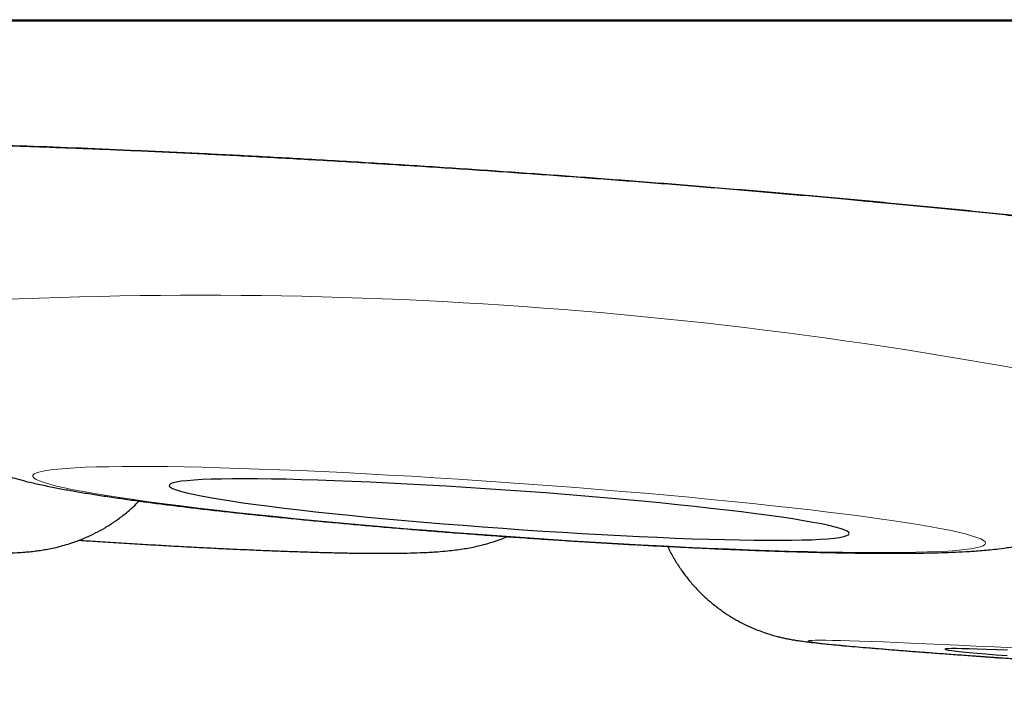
# Model space of a CAD drawing. Header units: millimetres. Extents: x 8 to 315, y 12 to 486.
# Tile 10 of 256: x 160.85 to 162.62, y 185.22 to 186.44. Entities that reach past the tile are written whole.
import ezdxf

# ---------------------------------------------------------------- set-up
doc = ezdxf.new("R2010")
doc.units = ezdxf.units.MM

msp = doc.modelspace()

# ---------------------------------------------------------------- linework, layer by layer
at = {"color": 252, "linetype": 'Continuous', "lineweight": 0}
msp.add_line((154.2591, 186.4406), (187.6547, 186.4406), dxfattribs=at)
at = {"color": 7, "linetype": 'Continuous', "lineweight": 30}
msp.add_line((154.2894, 186.4383), (187.6243, 186.4383), dxfattribs=at)
at = {"color": 252, "linetype": 'Continuous', "lineweight": 0, "flags": 128}
for points in [[(162.5824, 185.4997), (162.5815, 185.5022), (162.5786, 185.5048), (162.5735, 185.5075), (162.5664, 185.5104), (162.5572, 185.5133), (162.5459, 185.5164), (162.5327, 185.5197), (162.5175, 185.523), (162.5003, 185.5264), (162.4813, 185.5298), (162.4604, 185.5334), (162.4377, 185.537), (162.4133, 185.5407), (162.3871, 185.5444), (162.3594, 185.5482), (162.3301, 185.552), (162.2993, 185.5558), (162.2672, 185.5596), (162.2337, 185.5635), (162.1989, 185.5673), (162.163, 185.5711), (162.1261, 185.5749), (162.0881, 185.5786), (162.0493, 185.5823), (162.0096, 185.5859), (161.9693, 185.5895), (161.9284, 185.593), (161.887, 185.5965), (161.8452, 185.5998), (161.8031, 185.603), (161.7608, 185.6062), (161.7184, 185.6092), (161.676, 185.6121), (161.6338, 185.6149), (161.5918, 185.6176), (161.5501, 185.6201), (161.5088, 185.6224), (161.4681, 185.6246), (161.428, 185.6267), (161.3886, 185.6286), (161.35, 185.6303), (161.3124, 185.6318), (161.2758, 185.6332), (161.2403, 185.6344), (161.206, 185.6354), (161.1729, 185.6363), (161.1412, 185.6369), (161.1109, 185.6374), (161.0821, 185.6376), (161.055, 185.6377), (161.0294, 185.6376), (161.0055, 185.6373), (160.9835, 185.6368), (160.9632, 185.6362), (160.9448, 185.6353), (160.9283, 185.6343), (160.9137, 185.633), (160.9012, 185.6316), (160.8906, 185.6301), (160.8821, 185.6283), (160.8757, 185.6264), (160.8713, 185.6243), (160.8691, 185.6221), (160.8689, 185.6197), (160.8708, 185.6172), (160.8749, 185.6145), (160.881, 185.6117), (160.8891, 185.6088), (160.8993, 185.6058), (160.9116, 185.6026), (160.9258, 185.5994), (160.942, 185.596), (160.9601, 185.5926), (160.9801, 185.589), (161.0019, 185.5855), (161.0254, 185.5818), (161.0507, 185.5781), (161.0777, 185.5744), (161.1062, 185.5706), (161.1362, 185.5668), (161.1677, 185.5629), (161.2006, 185.5591), (161.2347, 185.5553), (161.27, 185.5515), (161.3065, 185.5477), (161.3439, 185.5439), (161.3823, 185.5402), (161.4216, 185.5365), (161.4616, 185.5329), (161.5022, 185.5294), (161.5434, 185.5259), (161.585, 185.5225), (161.627, 185.5192), (161.6692, 185.516), (161.7116, 185.5129), (161.754, 185.51), (161.7963, 185.5071), (161.8384, 185.5044), (161.8803, 185.5018), (161.9218, 185.4994), (161.9628, 185.4971), (162.0032, 185.495), (162.043, 185.493), (162.0819, 185.4912), (162.12, 185.4896), (162.1572, 185.4881), (162.1932, 185.4868), (162.2282, 185.4857), (162.2619, 185.4848), (162.2943, 185.484), (162.3253, 185.4835), (162.3548, 185.4831), (162.3828, 185.4829), (162.4092, 185.483), (162.4339, 185.4832), (162.4569, 185.4835), (162.478, 185.4841), (162.4974, 185.4849), (162.5149, 185.4858), (162.5304, 185.487), (162.5439, 185.4883), (162.5555, 185.4898), (162.565, 185.4914), (162.5725, 185.4933), (162.5779, 185.4953), (162.5812, 185.4974), (162.5824, 185.4997)], [(162.6326, 185.3117), (162.5984, 185.3134), (162.5654, 185.315), (162.5337, 185.3166), (162.5035, 185.318), (162.4748, 185.3193), (162.4477, 185.3204), (162.4222, 185.3215), (162.3985, 185.3224), (162.3765, 185.3233), (162.3563, 185.324), (162.338, 185.3245), (162.3216, 185.325), (162.3072, 185.3253), (162.2948, 185.3255), (162.2843, 185.3256), (162.276, 185.3255), (162.2697, 185.3253), (162.2654, 185.325), (162.2633, 185.3245), (162.2633, 185.3239), (162.2653, 185.3232), (162.2695, 185.3224), (162.2757, 185.3214), (162.284, 185.3204), (162.2944, 185.3192), (162.3068, 185.3179), (162.3211, 185.3165), (162.3374, 185.315), (162.3557, 185.3133), (162.3758, 185.3116), (162.3977, 185.3098), (162.4214, 185.3079), (162.4468, 185.3059), (162.4739, 185.3038), (162.5025, 185.3017), (162.5327, 185.2995), (162.5643, 185.2972), (162.5972, 185.2948), (162.6315, 185.2924)]]:
    msp.add_lwpolyline(points, dxfattribs=at)
at = {"color": 7, "linetype": 'Continuous', "lineweight": 30, "flags": 128}
for points in [[(162.337, 185.5171), (162.3361, 185.5192), (162.3331, 185.5214), (162.3279, 185.5238), (162.3208, 185.5263), (162.3115, 185.5289), (162.3003, 185.5316), (162.287, 185.5344), (162.2718, 185.5373), (162.2548, 185.5403), (162.2359, 185.5434), (162.2153, 185.5465), (162.1929, 185.5496), (162.169, 185.5528), (162.1435, 185.5561), (162.1166, 185.5593), (162.0884, 185.5625), (162.0589, 185.5658), (162.0282, 185.569), (161.9965, 185.5722), (161.9639, 185.5753), (161.9304, 185.5784), (161.8962, 185.5814), (161.8615, 185.5844), (161.8263, 185.5873), (161.7907, 185.5901), (161.7549, 185.5927), (161.719, 185.5953), (161.6832, 185.5978), (161.6474, 185.6001), (161.612, 185.6023), (161.5769, 185.6043), (161.5424, 185.6062), (161.5084, 185.6079), (161.4753, 185.6095), (161.443, 185.6109), (161.4116, 185.6121), (161.3814, 185.6131), (161.3523, 185.614), (161.3245, 185.6147), (161.2981, 185.6152), (161.2732, 185.6155), (161.2499, 185.6156), (161.2281, 185.6155), (161.2081, 185.6152), (161.1899, 185.6147), (161.1735, 185.6141), (161.1591, 185.6133), (161.1465, 185.6122), (161.136, 185.6111), (161.1275, 185.6097), (161.1211, 185.6081), (161.1167, 185.6064), (161.1145, 185.6046), (161.1143, 185.6026), (161.1163, 185.6004), (161.1204, 185.5981), (161.1265, 185.5957), (161.1347, 185.5931), (161.145, 185.5904), (161.1572, 185.5877), (161.1715, 185.5848), (161.1876, 185.5819), (161.2056, 185.5788), (161.2253, 185.5758), (161.2468, 185.5726), (161.27, 185.5694), (161.2947, 185.5662), (161.3209, 185.563), (161.3485, 185.5597), (161.3774, 185.5565), (161.4075, 185.5533), (161.4387, 185.5501), (161.4708, 185.5469), (161.5039, 185.5438), (161.5377, 185.5407), (161.5722, 185.5377), (161.6072, 185.5348), (161.6426, 185.532), (161.6783, 185.5292), (161.7142, 185.5266), (161.7501, 185.5241), (161.7859, 185.5217), (161.8215, 185.5195), (161.8567, 185.5174), (161.8916, 185.5154), (161.9258, 185.5136), (161.9594, 185.5119), (161.9921, 185.5105), (162.024, 185.5092), (162.0548, 185.508), (162.0844, 185.5071), (162.1129, 185.5063), (162.14, 185.5057), (162.1656, 185.5053), (162.1898, 185.5051), (162.2123, 185.5051), (162.2332, 185.5053), (162.2523, 185.5057), (162.2696, 185.5062), (162.2851, 185.507), (162.2986, 185.5079), (162.3101, 185.509), (162.3196, 185.5103), (162.3271, 185.5117), (162.3325, 185.5134), (162.3358, 185.5151), (162.337, 185.5171)], [(162.6216, 185.3076), (162.6017, 185.3083), (162.5835, 185.309), (162.5672, 185.3095), (162.5528, 185.31), (162.5404, 185.3102), (162.53, 185.3104), (162.5216, 185.3104), (162.5153, 185.3103), (162.511, 185.3101), (162.5089, 185.3097), (162.5089, 185.3092), (162.511, 185.3086), (162.5151, 185.3079), (162.5214, 185.307), (162.5297, 185.306), (162.5401, 185.3049), (162.5525, 185.3037), (162.5668, 185.3024), (162.583, 185.301), (162.6011, 185.2995), (162.621, 185.2979)]]:
    msp.add_lwpolyline(points, dxfattribs=at)
at = {"color": 252, "linetype": 'Continuous', "lineweight": 0}
msp.add_arc((161.1724, 177.7238), 8.2217, 77.86146, 94.06295, dxfattribs=at)
for points, knots in [([(162.3798, 186.1143), (162.3445, 186.1175), (162.2737, 186.124), (162.1644, 186.1335), (162.0533, 186.1427), (161.941, 186.1516), (161.828, 186.16), (161.7147, 186.1681), (161.6015, 186.1757), (161.4888, 186.1829), (161.3775, 186.1895), (161.2682, 186.1956), (161.1611, 186.201), (161.0566, 186.2059), (160.9551, 186.2102), (160.8574, 186.2139), (160.7639, 186.2169), (160.6751, 186.2192), (160.5911, 186.2208), (160.5123, 186.2217), (160.4392, 186.222), (160.3722, 186.2216), (160.3117, 186.2204), (160.2577, 186.2186), (160.2103, 186.2161), (160.1701, 186.2129), (160.1371, 186.2091), (160.1117, 186.2046), (160.0937, 186.1996), (160.0833, 186.1939), (160.0804, 186.1877), (160.0851, 186.1809), (160.0977, 186.1736), (160.1178, 186.1659), (160.1454, 186.1577), (160.1802, 186.1491), (160.2221, 186.1402), (160.2713, 186.1309), (160.3272, 186.1213), (160.3897, 186.1115), (160.4584, 186.1016), (160.5259, 186.0923), (160.5728, 186.0864), (160.5928, 186.0839)], [0, 0, 0, 0, 0.024491, 0.049067, 0.07367, 0.098245, 0.122737, 0.147228, 0.171803, 0.196407, 0.220982, 0.245473, 0.269964, 0.29454, 0.319143, 0.343718, 0.36821, 0.392701, 0.417276, 0.44188, 0.466455, 0.490946, 0.515438, 0.540013, 0.564616, 0.589191, 0.613683, 0.638174, 0.662749, 0.687353, 0.711928, 0.736419, 0.760911, 0.785486, 0.810089, 0.834664, 0.859156, 0.883647, 0.908222, 0.932826, 0.957401, 0.981892, 1, 1, 1, 1]), ([(163.1628, 186.0228), (163.1621, 186.0229), (163.1415, 186.0263), (163.0951, 186.0331), (163.0236, 186.0431), (162.9457, 186.0533), (162.8628, 186.0636), (162.7747, 186.0738), (162.6819, 186.0841), (162.5848, 186.0943), (162.4843, 186.1044), (162.4146, 186.111), (162.3798, 186.1143)], [0, 0, 0, 0, 0.0039162, 0.1147067, 0.2256251, 0.3364156, 0.4468289, 0.5572114, 0.6679708, 0.7788581, 0.8896175, 1, 1, 1, 1])]:
    msp.add_open_spline(points, degree=3, knots=knots, dxfattribs=at)
at = {"color": 7, "linetype": 'Continuous', "lineweight": 30}
for points, knots in [([(160.1722, 186.2081), (160.1722, 186.2081), (160.1722, 186.2081), (160.1742, 186.2085), (160.1779, 186.2092), (160.1835, 186.21), (160.1912, 186.211), (160.201, 186.2121), (160.213, 186.2133), (160.2272, 186.2144), (160.2434, 186.2155), (160.2616, 186.2166), (160.2819, 186.2175), (160.3042, 186.2184), (160.3286, 186.2192), (160.3548, 186.2198), (160.383, 186.2203), (160.413, 186.2206), (160.4446, 186.2208), (160.4778, 186.2208), (160.5126, 186.2207), (160.5487, 186.2204), (160.5861, 186.2199), (160.6249, 186.2193), (160.6651, 186.2185), (160.7068, 186.2176), (160.7499, 186.2165), (160.7943, 186.2152), (160.8399, 186.2137), (160.8866, 186.2121), (160.9344, 186.2104), (160.983, 186.2085), (161.0323, 186.2064), (161.0823, 186.2042), (161.133, 186.2018), (161.1845, 186.1993), (161.2369, 186.1966), (161.2901, 186.1938), (161.3438, 186.1908), (161.3978, 186.1878), (161.452, 186.1846), (161.5066, 186.1812), (161.5616, 186.1778), (161.6169, 186.1742), (161.6724, 186.1705), (161.7281, 186.1666), (161.7838, 186.1627), (161.8395, 186.1587), (161.8951, 186.1545), (161.9506, 186.1503), (162.0058, 186.146), (162.0605, 186.1416), (162.1149, 186.1371), (162.169, 186.1326), (162.2227, 186.1279), (162.2759, 186.1233), (162.3264, 186.1187), (162.3683, 186.1148), (162.4096, 186.111), (162.4524, 186.1069), (162.5023, 186.102), (162.5514, 186.0971), (162.5995, 186.0921), (162.6468, 186.0872), (162.693, 186.0822), (162.7383, 186.0772), (162.7825, 186.0722), (162.8255, 186.0672), (162.8672, 186.0622), (162.9075, 186.0572), (162.9463, 186.0523), (162.9837, 186.0474), (163.0196, 186.0426), (163.0541, 186.0378), (163.087, 186.0331), (163.1184, 186.0284), (163.1437, 186.0245), (163.1579, 186.0222), (163.1628, 186.0214)], [0, 0, 0, 0, 0.005059, 0.013338, 0.022133, 0.0317, 0.041987, 0.052925, 0.064415, 0.076346, 0.088622, 0.101071, 0.113724, 0.126666, 0.139842, 0.153204, 0.16671, 0.180323, 0.194009, 0.207738, 0.221482, 0.23521, 0.248905, 0.262577, 0.276307, 0.290133, 0.304036, 0.317998, 0.332, 0.346022, 0.360046, 0.374048, 0.388012, 0.401921, 0.415781, 0.429661, 0.443643, 0.457692, 0.471749, 0.485738, 0.499617, 0.513546, 0.527531, 0.541509, 0.5555, 0.569522, 0.583588, 0.597557, 0.611563, 0.625604, 0.639629, 0.653587, 0.667469, 0.681497, 0.695496, 0.70949, 0.7235, 0.735874, 0.743266, 0.757235, 0.771154, 0.785055, 0.798962, 0.812891, 0.826873, 0.840795, 0.854753, 0.868737, 0.882693, 0.896568, 0.910318, 0.924152, 0.937922, 0.951658, 0.965377, 0.979099, 0.992839, 1, 1, 1, 1]), ([(158.8354, 185.9406), (158.8352, 185.9352), (158.8348, 185.922), (158.8362, 185.9011), (158.8394, 185.8782), (158.8443, 185.8559), (158.8507, 185.8342), (158.8587, 185.8134), (158.868, 185.7935), (158.8786, 185.7746), (158.8903, 185.7568), (158.9029, 185.7402), (158.9164, 185.7249), (158.9305, 185.7108), (158.9448, 185.6982), (158.9593, 185.687), (158.9734, 185.6774), (158.987, 185.6691), (158.9998, 185.6621), (159.0118, 185.6562), (159.0231, 185.6513), (159.0337, 185.647), (159.0438, 185.6434), (159.0537, 185.6401), (159.0636, 185.6371), (159.074, 185.6343), (159.0856, 185.6314), (159.0999, 185.6282), (159.1172, 185.6247), (159.137, 185.6211), (159.1578, 185.6177), (159.1794, 185.6143), (159.2022, 185.611), (159.2266, 185.6076), (159.2519, 185.6042), (159.2782, 185.6008), (159.3056, 185.5974), (159.3342, 185.5939), (159.3639, 185.5905), (159.3948, 185.5869), (159.4268, 185.5834), (159.4598, 185.5797), (159.4938, 185.5761), (159.5287, 185.5725), (159.5645, 185.5688), (159.6012, 185.5651), (159.6385, 185.5614), (159.6765, 185.5578), (159.7151, 185.5541), (159.7543, 185.5504), (159.7938, 185.5468), (159.8337, 185.5432), (159.8739, 185.5397), (159.9143, 185.5362), (159.9547, 185.5327), (159.9952, 185.5293), (160.0356, 185.526), (160.0759, 185.5227), (160.116, 185.5196), (160.1557, 185.5165), (160.1951, 185.5135), (160.2339, 185.5106), (160.2723, 185.5078), (160.3099, 185.5052), (160.3469, 185.5026), (160.3832, 185.5002), (160.4185, 185.4979), (160.453, 185.4958), (160.4864, 185.4937), (160.5189, 185.4918), (160.5502, 185.4901), (160.5805, 185.4885), (160.6095, 185.4871), (160.6373, 185.4858), (160.6639, 185.4847), (160.6893, 185.4837), (160.7135, 185.4829), (160.7365, 185.4823), (160.7585, 185.4819), (160.7798, 185.4817), (160.801, 185.4817), (160.821, 185.4821), (160.8386, 185.4828), (160.8531, 185.4837), (160.8651, 185.4848), (160.8761, 185.4861), (160.8871, 185.4877), (160.8982, 185.4897), (160.91, 185.4922), (160.9224, 185.4953), (160.9358, 185.4993), (160.9503, 185.5043), (160.9657, 185.5105), (160.9821, 185.5183), (160.9991, 185.5276), (161.0163, 185.5386), (161.0332, 185.5511), (161.0479, 185.5635), (161.0565, 185.5722), (161.0599, 185.5757)], [0, 0, 0, 0, 0.005144, 0.012531, 0.019831, 0.027046, 0.034177, 0.041223, 0.048183, 0.055053, 0.061827, 0.068495, 0.075044, 0.081449, 0.087679, 0.093691, 0.099442, 0.10491, 0.110113, 0.115118, 0.120033, 0.124996, 0.130116, 0.135578, 0.141604, 0.148498, 0.156722, 0.167129, 0.181851, 0.198075, 0.212904, 0.22681, 0.241507, 0.255578, 0.269275, 0.282734, 0.296031, 0.309211, 0.322306, 0.335335, 0.348313, 0.36125, 0.374156, 0.387035, 0.399894, 0.412735, 0.425561, 0.438376, 0.451181, 0.463978, 0.476769, 0.489555, 0.502337, 0.515116, 0.527894, 0.540671, 0.553448, 0.566226, 0.579006, 0.591789, 0.604576, 0.617368, 0.630167, 0.642974, 0.65579, 0.668619, 0.681461, 0.694321, 0.707202, 0.720107, 0.733044, 0.74602, 0.759043, 0.772128, 0.785291, 0.798559, 0.811969, 0.825578, 0.839479, 0.853841, 0.868999, 0.885797, 0.900073, 0.910186, 0.917855, 0.924493, 0.930392, 0.935829, 0.941032, 0.946185, 0.951392, 0.956804, 0.96252, 0.96858, 0.974957, 0.981581, 0.988375, 0.995279, 1, 1, 1, 1]), ([(160.5899, 185.925), (160.5899, 185.9247), (160.5895, 185.9165), (160.5903, 185.9005), (160.5925, 185.8773), (160.5966, 185.8546), (160.6023, 185.8325), (160.6096, 185.8112), (160.6183, 185.7907), (160.6283, 185.7713), (160.6395, 185.7529), (160.6516, 185.7357), (160.6646, 185.7198), (160.6782, 185.7052), (160.6921, 185.692), (160.7062, 185.6802), (160.7201, 185.6698), (160.7337, 185.6607), (160.7469, 185.6528), (160.7597, 185.6459), (160.7721, 185.6399), (160.7844, 185.6345), (160.7966, 185.6296), (160.8092, 185.625), (160.8226, 185.6206), (160.8377, 185.6161), (160.8564, 185.6111), (160.8786, 185.6059), (160.9032, 185.6008), (160.9279, 185.5961), (160.9531, 185.5916), (160.9794, 185.5874), (161.0071, 185.5831), (161.0354, 185.579), (161.0646, 185.575), (161.0948, 185.571), (161.1259, 185.5671), (161.158, 185.5632), (161.1912, 185.5594), (161.2252, 185.5556), (161.2602, 185.5518), (161.2961, 185.5481), (161.3327, 185.5444), (161.3701, 185.5408), (161.4082, 185.5372), (161.4469, 185.5337), (161.4861, 185.5302), (161.5258, 185.5268), (161.5659, 185.5235), (161.6063, 185.5203), (161.6469, 185.5172), (161.6877, 185.5142), (161.7285, 185.5112), (161.7694, 185.5084), (161.8101, 185.5057), (161.8507, 185.5031), (161.8911, 185.5007), (161.9311, 185.4983), (161.9707, 185.4962), (162.0098, 185.4941), (162.0483, 185.4922), (162.0862, 185.4904), (162.1235, 185.4888), (162.1599, 185.4873), (162.1956, 185.486), (162.2303, 185.4849), (162.2641, 185.4839), (162.2969, 185.4831), (162.3287, 185.4825), (162.3594, 185.482), (162.389, 185.4818), (162.4176, 185.4817), (162.4451, 185.4818), (162.4717, 185.4821), (162.4974, 185.4827), (162.5225, 185.4835), (162.5476, 185.4847), (162.574, 185.4865), (162.598, 185.4887), (162.619, 185.4915), (162.635, 185.4941), (162.6492, 185.4968), (162.6629, 185.5), (162.6764, 185.5036), (162.69, 185.5078), (162.7041, 185.5128), (162.7186, 185.5188), (162.7338, 185.5258), (162.7494, 185.5342), (162.7655, 185.544), (162.7817, 185.5553), (162.7977, 185.5682), (162.8133, 185.5826), (162.8282, 185.5983), (162.8421, 185.6153), (162.8548, 185.6334), (162.8663, 185.6526), (162.8764, 185.6726), (162.8853, 185.6941), (162.8926, 185.717), (162.8983, 185.7405), (162.9004, 185.7562), (162.9015, 185.7638)], [0, 0, 0, 0, 0.000281, 0.007467, 0.01457, 0.021593, 0.028539, 0.035408, 0.0422, 0.048913, 0.055541, 0.062077, 0.068508, 0.074815, 0.08098, 0.086985, 0.092826, 0.098523, 0.104132, 0.109738, 0.115431, 0.121336, 0.127624, 0.134511, 0.142302, 0.15147, 0.162894, 0.178653, 0.194783, 0.209325, 0.222953, 0.23734, 0.251091, 0.264445, 0.277537, 0.290445, 0.303219, 0.315892, 0.328486, 0.341019, 0.353503, 0.365946, 0.378358, 0.390742, 0.403105, 0.41545, 0.427781, 0.440099, 0.452408, 0.464709, 0.477006, 0.489298, 0.501588, 0.513878, 0.526168, 0.538461, 0.550757, 0.563058, 0.575367, 0.587685, 0.600015, 0.612358, 0.624719, 0.637101, 0.649507, 0.661944, 0.674418, 0.686936, 0.699511, 0.712155, 0.724887, 0.737733, 0.750729, 0.763929, 0.777418, 0.791335, 0.805938, 0.821775, 0.840358, 0.85208, 0.861006, 0.868763, 0.875658, 0.881987, 0.887978, 0.893809, 0.899614, 0.90547, 0.911465, 0.917643, 0.924005, 0.930525, 0.937163, 0.943882, 0.950654, 0.957461, 0.964288, 0.971129, 0.977979, 0.985546, 0.99303, 1, 1, 1, 1]), ([(160.9522, 185.5052), (160.9632, 185.5045), (160.9873, 185.5029), (161.0239, 185.5006), (161.0621, 185.4983), (161.0996, 185.4961), (161.1364, 185.494), (161.1724, 185.4921), (161.2075, 185.4904), (161.2417, 185.4888), (161.275, 185.4873), (161.3072, 185.486), (161.3383, 185.4849), (161.3683, 185.4839), (161.3972, 185.4831), (161.4249, 185.4824), (161.4515, 185.482), (161.477, 185.4817), (161.5015, 185.4817), (161.5252, 185.4818), (161.5486, 185.4823), (161.5725, 185.4831), (161.5943, 185.4843), (161.6133, 185.4859), (161.6282, 185.4876), (161.6414, 185.4894), (161.654, 185.4916), (161.6664, 185.4941), (161.679, 185.4971), (161.692, 185.5007), (161.7056, 185.5052), (161.7158, 185.5089), (161.7215, 185.5114), (161.7223, 185.5117)], [0, 0, 0, 0, 0.030523, 0.067101, 0.103709, 0.140352, 0.177038, 0.213775, 0.250575, 0.287451, 0.324418, 0.361498, 0.398717, 0.43611, 0.473723, 0.511621, 0.549894, 0.588677, 0.628176, 0.668735, 0.71097, 0.756167, 0.807726, 0.843251, 0.869935, 0.893155, 0.91339, 0.931606, 0.948568, 0.964884, 0.981052, 0.997319, 1, 1, 1, 1]), ([(162.0106, 185.4941), (162.0122, 185.4908), (162.0167, 185.481), (162.0258, 185.4654), (162.0377, 185.4476), (162.0507, 185.431), (162.0646, 185.4155), (162.0791, 185.4013), (162.0943, 185.3885), (162.1098, 185.377), (162.1253, 185.3668), (162.1406, 185.3582), (162.1552, 185.351), (162.1687, 185.3451), (162.1809, 185.3405), (162.1916, 185.3369), (162.2012, 185.3341), (162.2097, 185.3318), (162.2175, 185.3299), (162.2247, 185.3284), (162.2316, 185.327), (162.2385, 185.3258), (162.246, 185.3246), (162.2548, 185.3234), (162.2664, 185.3219), (162.2805, 185.3203), (162.2966, 185.3186), (162.3134, 185.317), (162.3316, 185.3153), (162.3516, 185.3135), (162.3728, 185.3117), (162.3952, 185.3099), (162.4191, 185.308), (162.4442, 185.306), (162.4708, 185.304), (162.4986, 185.3019), (162.5277, 185.2998), (162.5581, 185.2976), (162.5896, 185.2953), (162.6222, 185.293), (162.6558, 185.2907), (162.6905, 185.2883), (162.726, 185.2859), (162.7624, 185.2835), (162.7995, 185.2811), (162.8373, 185.2786), (162.8757, 185.2761), (162.9146, 185.2736), (162.954, 185.2711), (162.9937, 185.2687), (163.0337, 185.2662), (163.0739, 185.2637), (163.1142, 185.2613), (163.1545, 185.2589), (163.1947, 185.2565), (163.2347, 185.2542), (163.2745, 185.2519), (163.314, 185.2496), (163.3531, 185.2474), (163.3916, 185.2452), (163.4296, 185.2432), (163.467, 185.2411), (163.5036, 185.2392), (163.5393, 185.2373), (163.5742, 185.2355), (163.6082, 185.2337), (163.6411, 185.2321), (163.6729, 185.2305), (163.7035, 185.229), (163.733, 185.2277), (163.7611, 185.2264), (163.788, 185.2252), (163.8135, 185.2241), (163.8375, 185.2231), (163.8602, 185.2223), (163.8814, 185.2215), (163.9012, 185.2208), (163.9197, 185.2203), (163.9368, 185.2198), (163.953, 185.2195), (163.9688, 185.2193), (163.9822, 185.2193), (163.9935, 185.2196), (164.0019, 185.2199), (164.0092, 185.2203), (164.0167, 185.2208), (164.0246, 185.2215), (164.0332, 185.2226), (164.0428, 185.224), (164.0535, 185.2259), (164.0657, 185.2285), (164.0796, 185.2322), (164.0952, 185.2372), (164.1123, 185.2438), (164.1302, 185.252), (164.147, 185.261), (164.1573, 185.2679), (164.1619, 185.2709)], [0, 0, 0, 0, 0.003549, 0.0107, 0.017752, 0.024701, 0.031538, 0.038252, 0.044824, 0.051227, 0.057418, 0.063328, 0.068866, 0.07395, 0.07856, 0.082773, 0.086729, 0.090601, 0.094561, 0.098757, 0.103418, 0.108827, 0.115394, 0.123835, 0.135792, 0.153209, 0.168038, 0.182025, 0.196822, 0.211061, 0.224989, 0.238729, 0.252345, 0.265876, 0.279347, 0.292772, 0.306162, 0.319526, 0.33287, 0.346196, 0.359509, 0.372811, 0.386105, 0.39939, 0.41267, 0.425945, 0.439215, 0.452483, 0.465747, 0.479009, 0.49227, 0.50553, 0.518789, 0.532048, 0.545306, 0.558566, 0.571826, 0.585087, 0.59835, 0.611616, 0.624884, 0.638156, 0.651432, 0.664713, 0.678001, 0.691296, 0.7046, 0.717915, 0.731243, 0.744588, 0.757954, 0.771346, 0.784771, 0.798239, 0.811765, 0.82537, 0.839087, 0.852968, 0.867106, 0.881679, 0.897091, 0.914594, 0.925151, 0.931885, 0.937726, 0.942726, 0.947188, 0.951374, 0.955504, 0.959717, 0.96424, 0.969256, 0.974877, 0.981076, 0.987698, 0.994586, 1, 1, 1, 1])]:
    msp.add_open_spline(points, degree=3, knots=knots, dxfattribs=at)

doc.saveas('drawing.dxf')
